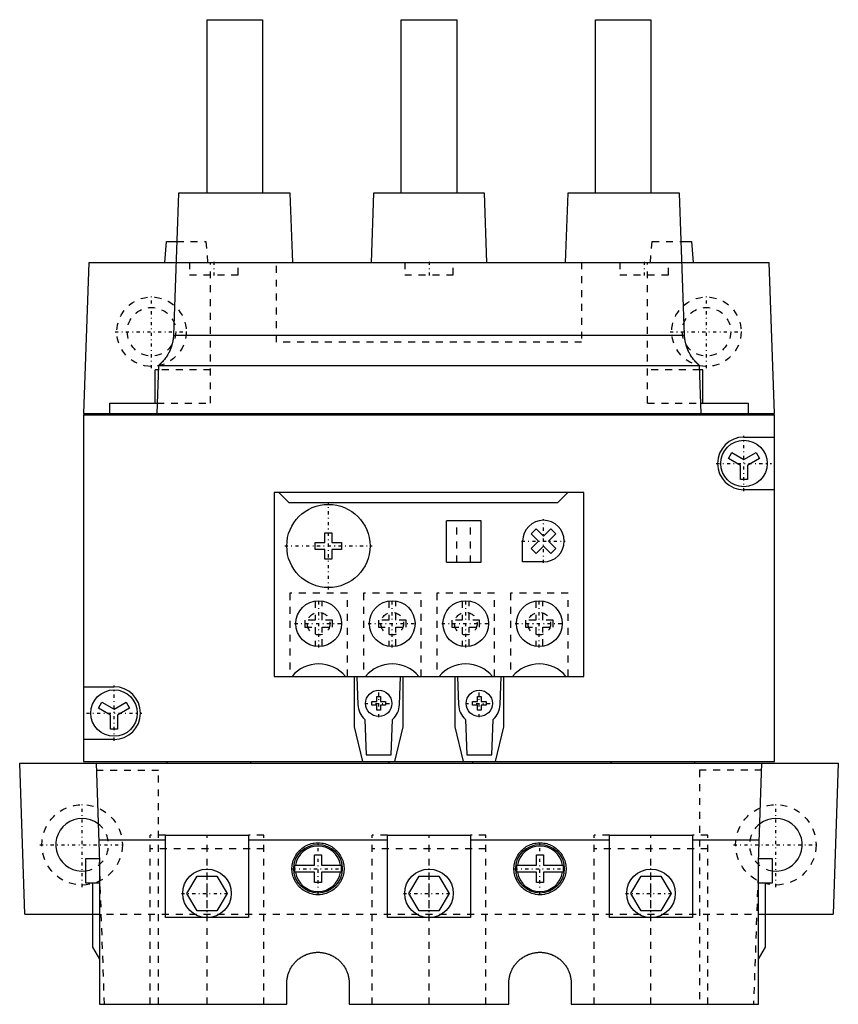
# Model space of a CAD drawing. Extents: x -9 to 109, y -60 to 82.
import ezdxf

# ---------------------------------------------------------------- set-up
doc = ezdxf.new("R2010")
doc.units = 0
doc.linetypes.add('CENTER', pattern=[1.5, 0.45, -0.5, 0.05, -0.5])
doc.linetypes.add('DASHED', pattern=[2, 1, -1])
for name, color, linetype in [('AM_0', 7, 'CONTINUOUS'), ('AM_3', 7, 'DASHED'), ('AM_7', 7, 'CENTER')]:
    doc.layers.add(name, color=color, linetype=linetype)

msp = doc.modelspace()

# ---------------------------------------------------------------- linework, layer by layer
at = {"layer": 'AM_0', "color": 7, "linetype": 'CONTINUOUS'}
for p, q in [((17.8, 57), (17.8, 82)), ((17.8, 82), (25.8, 82)), ((25.8, 82), (25.8, 57)), ((45.8, 57), (45.8, 82)), ((45.8, 82), (53.8, 82)), ((53.8, 82), (53.8, 57)), ((73.8, 57), (73.8, 82)), ((73.8, 82), (81.8, 82)), ((81.8, 82), (81.8, 57)), ((13.68, 57), (12.97, 36.52)), ((29.8, 57), (13.68, 57)), ((30.15, 47), (29.8, 57)), ((41.8, 57), (41.46, 47)), ((57.8, 57), (41.8, 57)), ((58.14, 47), (57.8, 57)), ((69.8, 57), (69.45, 47)), ((85.92, 57), (69.8, 57)), ((86.63, 36.52), (85.92, 57)), ((11.71, 47), (11.97, 50)), ((11.97, 50), (13.44, 50)), ((86.16, 50), (87.63, 50)), ((87.63, 50), (87.89, 47)), ((0.76, 47), (0, 25.2)), ((0.76, 47), (98.84, 47)), ((99.6, 25.2), (98.84, 47)), ((12.97, 36.52), (86.63, 36.52)), ((10.33, 26.7), (10.33, 31.5)), ((10.77, 31.5), (10.33, 31.5)), ((10.8, 32.13), (10.56, 25.2)), ((10.8, 32.13), (88.8, 32.13)), ((89.04, 25.2), (88.8, 32.13)), ((89.27, 31.5), (88.83, 31.5)), ((89.27, 26.7), (89.27, 31.5)), ((3.8, 25), (3.8, 26.7)), ((3.8, 26.7), (10.61, 26.7)), ((88.99, 26.7), (95.8, 26.7)), ((95.8, 26.7), (95.8, 25)), ((0, 25.2), (99.6, 25.2)), ((0, 25), (0, -25)), ((0, 25), (99.6, 25)), ((4.8, 25.2), (4.8, 25)), ((94.8, 25), (94.8, 25.2)), ((99.6, -25), (99.6, 25)), ((95.2, 21.8), (99.6, 21.8)), ((92.96, 18.72), (93.46, 19.58)), ((94.7, 17.71), (92.96, 18.72)), ((93.46, 19.58), (95.2, 18.58)), ((95.2, 18.58), (96.94, 19.58)), ((97.44, 18.72), (95.7, 17.71)), ((96.94, 19.58), (97.44, 18.72)), ((94.7, 15.7), (94.7, 17.71)), ((95.7, 17.71), (95.7, 15.7)), ((95.7, 15.7), (94.7, 15.7)), ((99.6, 14.2), (95.2, 14.2)), ((27.5, 13.8), (27.5, -12.7)), ((72.1, 13.8), (27.5, 13.8)), ((29.65, 12.3), (28.15, 13.8)), ((69.8, 13.8), (68.3, 12.3)), ((72.1, -12.7), (72.1, 13.8)), ((68.3, 12.3), (29.65, 12.3)), ((57.3, 9.75), (52.3, 9.75)), ((52.3, 3.75), (52.3, 9.75)), ((57.3, 3.75), (57.3, 9.75)), ((64.53, 7.86), (65.24, 8.57)), ((65.24, 8.57), (66.3, 7.51)), ((66.3, 7.51), (67.36, 8.57)), ((67.36, 8.57), (68.07, 7.86)), ((34.8, 6.6), (34.8, 8)), ((34.8, 8), (35.8, 8)), ((35.8, 8), (35.8, 6.6)), ((65.59, 6.8), (64.53, 7.86)), ((68.07, 7.86), (67.01, 6.8)), ((33.4, 5.6), (33.4, 6.6)), ((33.4, 6.6), (34.8, 6.6)), ((35.8, 6.6), (37.2, 6.6)), ((37.2, 6.6), (37.2, 5.6)), ((63.3, 3.8), (63.3, 6.8)), ((64.53, 5.74), (65.59, 6.8)), ((65.24, 5.03), (64.53, 5.74)), ((66.3, 6.09), (65.24, 5.03)), ((67.36, 5.03), (66.3, 6.09)), ((67.01, 6.8), (68.07, 5.74)), ((68.07, 5.74), (67.36, 5.03)), ((34.8, 5.6), (33.4, 5.6)), ((34.8, 4.2), (34.8, 5.6)), ((35.8, 5.6), (35.8, 4.2)), ((37.2, 5.6), (35.8, 5.6)), ((35.8, 4.2), (34.8, 4.2)), ((52.3, 3.75), (57.3, 3.75)), ((66.3, 3.8), (63.3, 3.8)), ((27.5, -12.7), (72.1, -12.7)), ((39.05, -20), (39.05, -12.7)), ((39.41, -12.7), (39.55, -16.79)), ((45.55, -16.79), (45.69, -12.7)), ((46.05, -12.7), (46.05, -20)), ((53.55, -20), (53.55, -12.7)), ((53.91, -12.7), (54.05, -16.79)), ((60.05, -16.79), (60.19, -12.7)), ((60.55, -12.7), (60.55, -20)), ((0, -14.2), (4.4, -14.2)), ((2.16, -17.28), (2.66, -16.42)), ((2.66, -16.42), (4.4, -17.42)), ((4.4, -17.42), (6.14, -16.42)), ((6.14, -16.42), (6.64, -17.28)), ((3.9, -18.29), (2.16, -17.28)), ((3.9, -20.3), (3.9, -18.29)), ((6.64, -17.28), (4.9, -18.29)), ((4.9, -18.29), (4.9, -20.3)), ((40.55, -18.92), (40.73, -24)), ((44.37, -24), (44.55, -18.92)), ((55.05, -18.92), (55.23, -24)), ((58.87, -24), (59.05, -18.92)), ((4.9, -20.3), (3.9, -20.3)), ((40.28, -25), (39.05, -20)), ((46.05, -20), (44.82, -25)), ((54.78, -25), (53.55, -20)), ((60.55, -20), (59.32, -25)), ((4.4, -21.8), (0, -21.8)), ((40.73, -24), (44.37, -24)), ((55.23, -24), (58.87, -24)), ((-8.44, -47), (-9.2, -25.2)), ((-9.2, -25.2), (108.8, -25.2)), ((0, -25), (99.6, -25)), ((1.8, -25.2), (2.3, -39.52)), ((12.05, -25.2), (12.05, -25)), ((24.05, -25), (24.05, -25.2)), ((44.05, -25.2), (44.05, -25)), ((56.05, -25), (56.05, -25.2)), ((76.05, -25.2), (76.05, -25)), ((88.05, -25), (88.05, -25.2)), ((97.3, -39.52), (97.8, -25.2)), ((108.8, -25.2), (108.04, -47)), ((2.19, -36.29), (11.8, -36.29)), ((11.8, -47.5), (11.8, -35.6)), ((11.8, -35.6), (23.8, -35.6)), ((23.8, -35.6), (23.8, -47.5)), ((23.8, -36.29), (43.8, -36.29)), ((43.8, -47.5), (43.8, -35.6)), ((43.8, -35.6), (55.8, -35.6)), ((55.8, -35.6), (55.8, -47.5)), ((55.8, -36.29), (75.8, -36.29)), ((75.8, -35.6), (87.8, -35.6)), ((75.8, -47.5), (75.8, -35.6)), ((87.8, -35.6), (87.8, -47.5)), ((87.8, -36.29), (97.41, -36.29)), ((0.3, -39), (0.3, -42.5)), ((2.28, -39), (0.3, -39)), ((2.3, -39.52), (2.3, -60)), ((33.3, -39.95), (33.3, -38.45)), ((33.3, -38.45), (34.3, -38.45)), ((34.3, -38.45), (34.3, -39.95)), ((65.3, -39.95), (65.3, -38.45)), ((65.3, -38.45), (66.3, -38.45)), ((66.3, -38.45), (66.3, -39.95)), ((97.3, -60), (97.3, -39.52)), ((99.3, -39), (97.32, -39)), ((99.3, -42.5), (99.3, -39)), ((30.45, -39.95), (33.3, -39.95)), ((33.3, -40.95), (30.45, -40.95)), ((33.3, -42.45), (33.3, -40.95)), ((34.3, -39.95), (37.15, -39.95)), ((34.3, -40.95), (34.3, -42.45)), ((37.15, -40.95), (34.3, -40.95)), ((62.45, -39.95), (65.3, -39.95)), ((65.3, -40.95), (62.45, -40.95)), ((65.3, -42.45), (65.3, -40.95)), ((66.3, -39.95), (69.15, -39.95)), ((66.3, -40.95), (66.3, -42.45)), ((69.15, -40.95), (66.3, -40.95)), ((0.3, -42.5), (2.3, -42.5)), ((1.3, -42.5), (1.3, -51.77)), ((14.91, -44), (16.36, -41.5)), ((16.36, -41.5), (19.24, -41.5)), ((19.24, -41.5), (20.69, -44)), ((34.3, -42.45), (33.3, -42.45)), ((46.91, -44), (48.36, -41.5)), ((48.36, -41.5), (51.24, -41.5)), ((51.24, -41.5), (52.69, -44)), ((66.3, -42.45), (65.3, -42.45)), ((78.91, -44), (80.36, -41.5)), ((80.36, -41.5), (83.24, -41.5)), ((83.24, -41.5), (84.69, -44)), ((97.3, -42.5), (99.3, -42.5)), ((98.3, -51.77), (98.3, -42.5)), ((16.36, -46.5), (14.91, -44)), ((20.69, -44), (19.24, -46.5)), ((48.36, -46.5), (46.91, -44)), ((52.69, -44), (51.24, -46.5)), ((80.36, -46.5), (78.91, -44)), ((84.69, -44), (83.24, -46.5)), ((19.24, -46.5), (16.36, -46.5)), ((51.24, -46.5), (48.36, -46.5)), ((83.24, -46.5), (80.36, -46.5)), ((-8.44, -47), (1.3, -47)), ((23.8, -47.5), (11.8, -47.5)), ((55.8, -47.5), (43.8, -47.5)), ((87.8, -47.5), (75.8, -47.5)), ((98.3, -47), (108.04, -47)), ((1.3, -51.77), (2.3, -53.5)), ((97.3, -53.5), (98.3, -51.77)), ((29.3, -60), (29.3, -57)), ((38.3, -57), (38.3, -60)), ((61.3, -60), (61.3, -57)), ((70.3, -57), (70.3, -60)), ((2.3, -60), (29.3, -60)), ((38.3, -60), (61.3, -60)), ((70.3, -60), (97.3, -60))]:
    msp.add_line(p, q, dxfattribs=at)
for points in [[(12.97, 36.52), (12.97, 36.49), (12.96, 36.42), (12.96, 36.34), (12.96, 36.31), (12.95, 36.27), (12.95, 36.2), (12.94, 36.13), (12.93, 36.06), (12.92, 35.99), (12.91, 35.92), (12.91, 35.88), (12.9, 35.85), (12.89, 35.78), (12.88, 35.71), (12.87, 35.65), (12.86, 35.58), (12.84, 35.51), (12.84, 35.48), (12.83, 35.45), (12.82, 35.39), (12.8, 35.32), (12.79, 35.29), (12.78, 35.26), (12.77, 35.2), (12.75, 35.14), (12.74, 35.1), (12.73, 35.07), (12.72, 35.01), (12.7, 34.95), (12.68, 34.89), (12.66, 34.83), (12.63, 34.76), (12.62, 34.73), (12.61, 34.7), (12.59, 34.64), (12.57, 34.58), (12.54, 34.52), (12.52, 34.46), (12.5, 34.4), (12.48, 34.38), (12.47, 34.35), (12.44, 34.29), (12.42, 34.23), (12.39, 34.18), (12.37, 34.12), (12.34, 34.07), (12.33, 34.04), (12.31, 34.01), (12.29, 33.96), (12.26, 33.91), (12.16, 33.73), (11.99, 33.47), (11.91, 33.34), (11.83, 33.22), (11.65, 32.99), (11.48, 32.79), (11.38, 32.68), (11.35, 32.65), (11.33, 32.62), (11.31, 32.61), (11.3, 32.59), (11.27, 32.57), (11.25, 32.54), (11.22, 32.51), (11.2, 32.49), (11.17, 32.46), (11.16, 32.45), (11.15, 32.44), (11.13, 32.42), (11.1, 32.4), (11.08, 32.38), (11.06, 32.36), (11.04, 32.34), (11.03, 32.33), (11.02, 32.32), (11, 32.3), (10.98, 32.28), (10.97, 32.27), (10.96, 32.27), (10.94, 32.25), (10.93, 32.24), (10.92, 32.23), (10.91, 32.22), (10.9, 32.21), (10.88, 32.2), (10.87, 32.19), (10.86, 32.18), (10.85, 32.17), (10.84, 32.17), (10.84, 32.16), (10.83, 32.15), (10.82, 32.15), (10.82, 32.14), (10.81, 32.14), (10.81, 32.13), (10.81, 32.13), (10.8, 32.13), (10.8, 32.13), (10.8, 32.13), (10.8, 32.13)], [(88.8, 32.13), (88.8, 32.13), (88.8, 32.13), (88.8, 32.13), (88.79, 32.13), (88.79, 32.13), (88.79, 32.14), (88.78, 32.14), (88.78, 32.15), (88.77, 32.15), (88.76, 32.16), (88.76, 32.17), (88.75, 32.17), (88.74, 32.18), (88.73, 32.19), (88.72, 32.2), (88.7, 32.21), (88.69, 32.22), (88.68, 32.23), (88.67, 32.24), (88.66, 32.25), (88.64, 32.27), (88.63, 32.27), (88.62, 32.28), (88.6, 32.3), (88.58, 32.32), (88.57, 32.33), (88.56, 32.34), (88.54, 32.36), (88.52, 32.38), (88.5, 32.4), (88.47, 32.42), (88.45, 32.44), (88.44, 32.45), (88.43, 32.46), (88.4, 32.49), (88.38, 32.51), (88.35, 32.54), (88.33, 32.57), (88.3, 32.59), (88.29, 32.61), (88.27, 32.62), (88.25, 32.65), (88.22, 32.68), (88.12, 32.79), (87.95, 32.99), (87.77, 33.22), (87.69, 33.34), (87.61, 33.47), (87.44, 33.73), (87.34, 33.91), (87.31, 33.96), (87.29, 34.01), (87.27, 34.04), (87.26, 34.07), (87.23, 34.12), (87.21, 34.18), (87.18, 34.23), (87.16, 34.29), (87.13, 34.35), (87.12, 34.38), (87.1, 34.4), (87.08, 34.46), (87.06, 34.52), (87.03, 34.58), (87.01, 34.64), (86.99, 34.7), (86.98, 34.73), (86.97, 34.76), (86.94, 34.83), (86.92, 34.89), (86.9, 34.95), (86.88, 35.01), (86.87, 35.07), (86.86, 35.1), (86.85, 35.14), (86.83, 35.2), (86.82, 35.26), (86.81, 35.29), (86.8, 35.32), (86.78, 35.39), (86.77, 35.45), (86.76, 35.48), (86.76, 35.51), (86.74, 35.58), (86.73, 35.65), (86.72, 35.71), (86.71, 35.78), (86.7, 35.85), (86.69, 35.88), (86.69, 35.92), (86.68, 35.99), (86.67, 36.06), (86.66, 36.13), (86.65, 36.2), (86.65, 36.27), (86.64, 36.31), (86.64, 36.34), (86.64, 36.42), (86.63, 36.49), (86.63, 36.52)], [(33.8, -36.7), (33.91, -36.7), (34.13, -36.71), (34.34, -36.74), (34.45, -36.76), (34.56, -36.78), (34.77, -36.83), (34.98, -36.89), (35.18, -36.96), (35.38, -37.05), (35.58, -37.15), (35.67, -37.2), (35.77, -37.26), (35.95, -37.38), (36.13, -37.51), (36.29, -37.65), (36.45, -37.8), (36.6, -37.96), (36.67, -38.04), (36.74, -38.12), (36.87, -38.3), (36.99, -38.48), (37.05, -38.58), (37.1, -38.67), (37.2, -38.87), (37.29, -39.07), (37.32, -39.17), (37.36, -39.27), (37.42, -39.48), (37.47, -39.69), (37.51, -39.91), (37.54, -40.12), (37.55, -40.34), (37.55, -40.45), (37.55, -40.56), (37.54, -40.78), (37.51, -40.99), (37.47, -41.21), (37.42, -41.42), (37.36, -41.63), (37.32, -41.73), (37.29, -41.83), (37.2, -42.03), (37.1, -42.23), (36.99, -42.42), (36.87, -42.6), (36.74, -42.78), (36.67, -42.86), (36.6, -42.94), (36.45, -43.1), (36.29, -43.25), (36.13, -43.39), (35.95, -43.52), (35.77, -43.64), (35.67, -43.7), (35.58, -43.75), (35.38, -43.85), (35.18, -43.94), (34.98, -44.01), (34.77, -44.07), (34.56, -44.12), (34.45, -44.14), (34.34, -44.16), (34.13, -44.19), (33.91, -44.2), (33.8, -44.2), (33.69, -44.2), (33.47, -44.19), (33.26, -44.16), (33.15, -44.14), (33.04, -44.12), (32.83, -44.07), (32.62, -44.01), (32.42, -43.94), (32.22, -43.85), (32.02, -43.75), (31.93, -43.7), (31.83, -43.64), (31.65, -43.52), (31.47, -43.39), (31.31, -43.25), (31.15, -43.1), (31, -42.94), (30.93, -42.86), (30.86, -42.78), (30.73, -42.6), (30.61, -42.42), (30.5, -42.23), (30.4, -42.03), (30.31, -41.83), (30.28, -41.73), (30.24, -41.63), (30.18, -41.42), (30.13, -41.21), (30.09, -40.99), (30.06, -40.78), (30.05, -40.56), (30.05, -40.45), (30.05, -40.34), (30.06, -40.12), (30.09, -39.91), (30.13, -39.69), (30.18, -39.48), (30.24, -39.27), (30.28, -39.17), (30.31, -39.07), (30.4, -38.87), (30.5, -38.67), (30.55, -38.58), (30.61, -38.48), (30.73, -38.3), (30.86, -38.12), (30.93, -38.04), (31, -37.96), (31.15, -37.8), (31.31, -37.65), (31.47, -37.51), (31.65, -37.38), (31.83, -37.26), (31.93, -37.2), (32.02, -37.15), (32.22, -37.05), (32.42, -36.96), (32.62, -36.89), (32.83, -36.83), (33.04, -36.78), (33.15, -36.76), (33.26, -36.74), (33.47, -36.71), (33.69, -36.7), (33.8, -36.7)], [(65.8, -36.7), (65.91, -36.7), (66.13, -36.71), (66.34, -36.74), (66.45, -36.76), (66.56, -36.78), (66.77, -36.83), (66.98, -36.89), (67.18, -36.96), (67.38, -37.05), (67.58, -37.15), (67.67, -37.2), (67.77, -37.26), (67.95, -37.38), (68.13, -37.51), (68.29, -37.65), (68.45, -37.8), (68.6, -37.96), (68.67, -38.04), (68.74, -38.12), (68.87, -38.3), (68.99, -38.48), (69.05, -38.58), (69.1, -38.67), (69.2, -38.87), (69.29, -39.07), (69.32, -39.17), (69.36, -39.27), (69.42, -39.48), (69.47, -39.69), (69.51, -39.91), (69.54, -40.12), (69.55, -40.34), (69.55, -40.45), (69.55, -40.56), (69.54, -40.78), (69.51, -40.99), (69.47, -41.21), (69.42, -41.42), (69.36, -41.63), (69.32, -41.73), (69.29, -41.83), (69.2, -42.03), (69.1, -42.23), (68.99, -42.42), (68.87, -42.6), (68.74, -42.78), (68.67, -42.86), (68.6, -42.94), (68.45, -43.1), (68.29, -43.25), (68.13, -43.39), (67.95, -43.52), (67.77, -43.64), (67.67, -43.7), (67.58, -43.75), (67.38, -43.85), (67.18, -43.94), (66.98, -44.01), (66.77, -44.07), (66.56, -44.12), (66.45, -44.14), (66.34, -44.16), (66.13, -44.19), (65.91, -44.2), (65.8, -44.2), (65.69, -44.2), (65.47, -44.19), (65.26, -44.16), (65.15, -44.14), (65.04, -44.12), (64.83, -44.07), (64.62, -44.01), (64.42, -43.94), (64.22, -43.85), (64.02, -43.75), (63.92, -43.7), (63.83, -43.64), (63.65, -43.52), (63.47, -43.39), (63.31, -43.25), (63.15, -43.1), (63, -42.94), (62.93, -42.86), (62.86, -42.78), (62.73, -42.6), (62.61, -42.42), (62.5, -42.23), (62.4, -42.03), (62.31, -41.83), (62.28, -41.73), (62.24, -41.63), (62.18, -41.42), (62.13, -41.21), (62.09, -40.99), (62.06, -40.78), (62.05, -40.56), (62.05, -40.45), (62.05, -40.34), (62.06, -40.12), (62.09, -39.91), (62.13, -39.69), (62.18, -39.48), (62.24, -39.27), (62.28, -39.17), (62.31, -39.07), (62.4, -38.87), (62.5, -38.67), (62.55, -38.58), (62.61, -38.48), (62.73, -38.3), (62.86, -38.12), (62.93, -38.04), (63, -37.96), (63.15, -37.8), (63.31, -37.65), (63.47, -37.51), (63.65, -37.38), (63.83, -37.26), (63.92, -37.2), (64.02, -37.15), (64.22, -37.05), (64.42, -36.96), (64.62, -36.89), (64.83, -36.83), (65.04, -36.78), (65.15, -36.76), (65.26, -36.74), (65.47, -36.71), (65.69, -36.7), (65.8, -36.7)], [(29.3, -57), (29.3, -56.93), (29.3, -56.8), (29.31, -56.67), (29.32, -56.61), (29.32, -56.54), (29.34, -56.41), (29.36, -56.28), (29.38, -56.15), (29.41, -56.03), (29.44, -55.9), (29.45, -55.84), (29.47, -55.77), (29.51, -55.65), (29.55, -55.52), (29.59, -55.4), (29.64, -55.28), (29.69, -55.16), (29.72, -55.1), (29.75, -55.04), (29.81, -54.92), (29.87, -54.81), (29.9, -54.75), (29.94, -54.69), (30, -54.58), (30.08, -54.47), (30.11, -54.42), (30.15, -54.37), (30.23, -54.26), (30.31, -54.16), (30.4, -54.06), (30.48, -53.96), (30.57, -53.86), (30.62, -53.82), (30.66, -53.77), (30.76, -53.68), (30.86, -53.6), (30.96, -53.51), (31.06, -53.43), (31.17, -53.35), (31.22, -53.31), (31.27, -53.28), (31.38, -53.2), (31.49, -53.14), (31.61, -53.07), (31.72, -53.01), (31.84, -52.95), (31.9, -52.92), (31.96, -52.89), (32.08, -52.84), (32.2, -52.79), (32.32, -52.75), (32.45, -52.71), (32.57, -52.67), (32.64, -52.65), (32.7, -52.64), (32.83, -52.61), (32.95, -52.58), (33.08, -52.56), (33.21, -52.54), (33.34, -52.52), (33.41, -52.52), (33.47, -52.51), (33.6, -52.5), (33.73, -52.5), (33.8, -52.5), (33.87, -52.5), (34, -52.5), (34.13, -52.51), (34.19, -52.52), (34.26, -52.52), (34.39, -52.54), (34.52, -52.56), (34.65, -52.58), (34.77, -52.61), (34.9, -52.64), (34.96, -52.65), (35.03, -52.67), (35.15, -52.71), (35.28, -52.75), (35.4, -52.79), (35.52, -52.84), (35.64, -52.89), (35.7, -52.92), (35.76, -52.95), (35.88, -53.01), (35.99, -53.07), (36.11, -53.14), (36.22, -53.2), (36.33, -53.28), (36.38, -53.31), (36.43, -53.35), (36.54, -53.43), (36.64, -53.51), (36.74, -53.6), (36.84, -53.68), (36.94, -53.77), (36.98, -53.82), (37.03, -53.86), (37.12, -53.96), (37.2, -54.06), (37.29, -54.16), (37.37, -54.26), (37.45, -54.37), (37.49, -54.42), (37.52, -54.47), (37.6, -54.58), (37.66, -54.69), (37.7, -54.75), (37.73, -54.81), (37.79, -54.92), (37.85, -55.04), (37.88, -55.1), (37.91, -55.16), (37.96, -55.28), (38.01, -55.4), (38.05, -55.52), (38.09, -55.65), (38.13, -55.77), (38.15, -55.84), (38.16, -55.9), (38.19, -56.03), (38.22, -56.15), (38.24, -56.28), (38.26, -56.41), (38.28, -56.54), (38.28, -56.61), (38.29, -56.67), (38.3, -56.8), (38.3, -56.93), (38.3, -57)], [(61.3, -57), (61.3, -56.93), (61.3, -56.8), (61.31, -56.67), (61.32, -56.61), (61.32, -56.54), (61.34, -56.41), (61.36, -56.28), (61.38, -56.15), (61.41, -56.03), (61.44, -55.9), (61.45, -55.84), (61.47, -55.77), (61.51, -55.65), (61.55, -55.52), (61.59, -55.4), (61.64, -55.28), (61.69, -55.16), (61.72, -55.1), (61.75, -55.04), (61.81, -54.92), (61.87, -54.81), (61.9, -54.75), (61.94, -54.69), (62, -54.58), (62.08, -54.47), (62.11, -54.42), (62.15, -54.37), (62.23, -54.26), (62.31, -54.16), (62.4, -54.06), (62.48, -53.96), (62.57, -53.86), (62.62, -53.82), (62.66, -53.77), (62.76, -53.68), (62.86, -53.6), (62.96, -53.51), (63.06, -53.43), (63.17, -53.35), (63.22, -53.31), (63.27, -53.28), (63.38, -53.2), (63.49, -53.14), (63.61, -53.07), (63.72, -53.01), (63.84, -52.95), (63.9, -52.92), (63.96, -52.89), (64.08, -52.84), (64.2, -52.79), (64.32, -52.75), (64.45, -52.71), (64.57, -52.67), (64.64, -52.65), (64.7, -52.64), (64.83, -52.61), (64.95, -52.58), (65.08, -52.56), (65.21, -52.54), (65.34, -52.52), (65.41, -52.52), (65.47, -52.51), (65.6, -52.5), (65.73, -52.5), (65.8, -52.5), (65.87, -52.5), (66, -52.5), (66.13, -52.51), (66.19, -52.52), (66.26, -52.52), (66.39, -52.54), (66.52, -52.56), (66.65, -52.58), (66.77, -52.61), (66.9, -52.64), (66.96, -52.65), (67.03, -52.67), (67.15, -52.71), (67.28, -52.75), (67.4, -52.79), (67.52, -52.84), (67.64, -52.89), (67.7, -52.92), (67.76, -52.95), (67.88, -53.01), (67.99, -53.07), (68.11, -53.14), (68.22, -53.2), (68.33, -53.28), (68.38, -53.31), (68.43, -53.35), (68.54, -53.43), (68.64, -53.51), (68.74, -53.6), (68.84, -53.68), (68.94, -53.77), (68.98, -53.82), (69.03, -53.86), (69.12, -53.96), (69.2, -54.06), (69.29, -54.16), (69.37, -54.26), (69.45, -54.37), (69.49, -54.42), (69.52, -54.47), (69.6, -54.58), (69.66, -54.69), (69.7, -54.75), (69.73, -54.81), (69.79, -54.92), (69.85, -55.04), (69.88, -55.1), (69.91, -55.16), (69.96, -55.28), (70.01, -55.4), (70.05, -55.52), (70.09, -55.65), (70.13, -55.77), (70.15, -55.84), (70.16, -55.9), (70.19, -56.03), (70.22, -56.15), (70.24, -56.28), (70.26, -56.41), (70.28, -56.54), (70.28, -56.61), (70.29, -56.67), (70.3, -56.8), (70.3, -56.93), (70.3, -57)]]:
    msp.add_lwpolyline(points, dxfattribs=at)
for centre, radius in [((95.2, 18), 3.35), ((35.3, 6.1), 6), ((33.9, -5.1), 3.3), ((44.5, -5.1), 3.3), ((55.1, -5.1), 3.3), ((65.7, -5.1), 3.3), ((4.4, -18), 3.35), ((42.55, -16.6), 1.9), ((57.05, -16.6), 1.9), ((33.8, -40.45), 3.5), ((65.8, -40.45), 3.5), ((17.8, -44), 3.5), ((49.8, -44), 3.5), ((81.8, -44), 3.5)]:
    msp.add_circle(centre, radius, dxfattribs=at)
for centre, radius, start, end in [((95.2, 18), 3.8, 90, 270), ((66.3, 6.8), 3, 270, 180), ((33.9, -15.9), 5, 39.7918, 140.2082), ((44.5, -15.9), 5, 39.7918, 140.2082), ((55.1, -15.9), 5, 39.7918, 140.2082), ((65.7, -15.9), 5, 39.7918, 140.2082), ((4.4, -18), 3.8, 270, 90), ((42.55, -16.68), 3, 181.999, 228.1909), ((42.55, -16.68), 3, 311.8091, 358.001), ((57.05, -16.68), 3, 181.999, 228.1909), ((57.05, -16.68), 3, 311.8091, 358.001), ((-0.2, -37), 3.8, 52.6269, 277.5608), ((99.8, -37), 3.8, 262.4392, 127.3731), ((33.8, -40.45), 3.28, 8.7649, 171.2351), ((65.8, -40.45), 3.28, 8.7649, 171.2351), ((33.8, -40.45), 3.39, 171.5089, 188.4911), ((33.8, -40.45), 3.28, 188.7649, 351.2351), ((33.8, -40.45), 3.39, 351.5089, 8.4911), ((65.8, -40.45), 3.39, 171.5089, 188.4911), ((65.8, -40.45), 3.28, 188.7649, 351.2351), ((65.8, -40.45), 3.39, 351.5089, 8.4911)]:
    msp.add_arc(centre, radius, start, end, dxfattribs=at)
at = {"layer": 'AM_3', "color": 6, "linetype": 'DASHED'}
for p, q in [((13.44, 50), (17.63, 50)), ((17.63, 50), (17.89, 47)), ((81.71, 47), (81.97, 50)), ((81.97, 50), (86.16, 50)), ((15.3, 47), (15.3, 45.2)), ((18.3, 26.7), (18.3, 47)), ((22.3, 45.2), (22.3, 47)), ((27.8, 35.5), (27.8, 47)), ((46.3, 47), (46.3, 45.2)), ((53.3, 45.2), (53.3, 47)), ((71.8, 47), (71.8, 35.5)), ((77.3, 47), (77.3, 45.2)), ((81.3, 26.7), (81.3, 47)), ((84.3, 45.2), (84.3, 47)), ((15.3, 45.2), (22.3, 45.2)), ((46.3, 45.2), (53.3, 45.2)), ((77.3, 45.2), (84.3, 45.2)), ((71.8, 35.5), (27.8, 35.5)), ((18.3, 31.5), (10.77, 31.5)), ((88.83, 31.5), (81.3, 31.5)), ((10.61, 26.7), (18.3, 26.7)), ((81.3, 26.7), (88.99, 26.7)), ((53.8, 3.75), (53.8, 9.75)), ((55.8, 3.75), (55.8, 9.75)), ((38.05, -0.7), (29.75, -0.7)), ((29.75, -0.7), (29.75, -12.7)), ((38.05, -12.7), (38.05, -0.7)), ((48.65, -0.7), (40.35, -0.7)), ((40.35, -0.7), (40.35, -12.7)), ((48.65, -12.7), (48.65, -0.7)), ((59.25, -0.7), (50.95, -0.7)), ((50.95, -0.7), (50.95, -12.7)), ((59.25, -12.7), (59.25, -0.7)), ((69.85, -0.7), (61.55, -0.7)), ((61.55, -0.7), (61.55, -12.7)), ((69.85, -12.7), (69.85, -0.7)), ((33.4, -1.84), (33.4, -4.6)), ((34.4, -4.6), (34.4, -1.84)), ((44, -1.84), (44, -4.6)), ((45, -4.6), (45, -1.84)), ((54.6, -1.84), (54.6, -4.6)), ((55.6, -4.6), (55.6, -1.84)), ((65.2, -1.84), (65.2, -4.6)), ((66.2, -4.6), (66.2, -1.84)), ((33.4, -4.6), (31.9, -4.6)), ((31.9, -4.6), (31.9, -5.6)), ((31.9, -5.6), (33.4, -5.6)), ((33.4, -5.6), (33.4, -8.36)), ((35.9, -4.6), (34.4, -4.6)), ((34.4, -5.6), (35.9, -5.6)), ((34.4, -8.36), (34.4, -5.6)), ((35.9, -5.6), (35.9, -4.6)), ((44, -4.6), (42.5, -4.6)), ((42.5, -4.6), (42.5, -5.6)), ((42.5, -5.6), (44, -5.6)), ((44, -5.6), (44, -8.36)), ((46.5, -4.6), (45, -4.6)), ((45, -5.6), (46.5, -5.6)), ((45, -8.36), (45, -5.6)), ((46.5, -5.6), (46.5, -4.6)), ((54.6, -4.6), (53.1, -4.6)), ((53.1, -4.6), (53.1, -5.6)), ((53.1, -5.6), (54.6, -5.6)), ((54.6, -5.6), (54.6, -8.36)), ((57.1, -4.6), (55.6, -4.6)), ((55.6, -5.6), (57.1, -5.6)), ((55.6, -8.36), (55.6, -5.6)), ((57.1, -5.6), (57.1, -4.6)), ((65.2, -4.6), (63.7, -4.6)), ((63.7, -4.6), (63.7, -5.6)), ((63.7, -5.6), (65.2, -5.6)), ((65.2, -5.6), (65.2, -8.36)), ((67.7, -4.6), (66.2, -4.6)), ((66.2, -5.6), (67.7, -5.6)), ((66.2, -8.36), (66.2, -5.6)), ((67.7, -5.6), (67.7, -4.6)), ((42.3, -16.35), (42.3, -15.6)), ((42.3, -15.6), (42.8, -15.6)), ((42.8, -15.6), (42.8, -16.35)), ((56.8, -16.35), (56.8, -15.6)), ((56.8, -15.6), (57.3, -15.6)), ((57.3, -15.6), (57.3, -16.35)), ((41.55, -16.85), (41.55, -16.35)), ((41.55, -16.35), (42.3, -16.35)), ((42.3, -16.85), (41.55, -16.85)), ((42.3, -17.6), (42.3, -16.85)), ((42.8, -16.35), (43.55, -16.35)), ((42.8, -16.85), (42.8, -17.6)), ((43.55, -16.85), (42.8, -16.85)), ((43.55, -16.35), (43.55, -16.85)), ((56.05, -16.85), (56.05, -16.35)), ((56.05, -16.35), (56.8, -16.35)), ((56.8, -16.85), (56.05, -16.85)), ((56.8, -17.6), (56.8, -16.85)), ((57.3, -16.35), (58.05, -16.35)), ((57.3, -16.85), (57.3, -17.6)), ((58.05, -16.85), (57.3, -16.85)), ((58.05, -16.35), (58.05, -16.85)), ((42.8, -17.6), (42.3, -17.6)), ((57.3, -17.6), (56.8, -17.6)), ((1.84, -26.25), (10.83, -26.25)), ((10.83, -60), (10.83, -26.25)), ((88.77, -26.25), (88.77, -60)), ((97.76, -26.25), (88.77, -26.25)), ((9.6, -60), (9.6, -35.6)), ((11.8, -35.6), (9.6, -35.6)), ((17.8, -60), (17.8, -35.6)), ((26, -35.6), (23.8, -35.6)), ((26, -60), (26, -35.6)), ((41.6, -60), (41.6, -35.6)), ((43.8, -35.6), (41.6, -35.6)), ((49.8, -60), (49.8, -35.6)), ((58, -35.6), (55.8, -35.6)), ((58, -60), (58, -35.6)), ((73.6, -60), (73.6, -35.6)), ((75.8, -35.6), (73.6, -35.6)), ((81.8, -60), (81.8, -35.6)), ((90, -35.6), (87.8, -35.6)), ((90, -60), (90, -35.6)), ((26, -37.6), (9.6, -37.6)), ((58, -37.6), (41.6, -37.6)), ((90, -37.6), (73.6, -37.6)), ((3.02, -60), (2.3, -39.52)), ((97.3, -39.52), (96.58, -60)), ((1.3, -47), (98.3, -47))]:
    msp.add_line(p, q, dxfattribs=at)
for centre, radius in [((9.8, 37), 5), ((89.8, 37), 5), ((9.8, 37), 3.5), ((89.8, 37), 3.5), ((33.9, -5.1), 1.63), ((44.5, -5.1), 1.63), ((55.1, -5.1), 1.63), ((65.7, -5.1), 1.63), ((-0.2, -37), 5.8), ((99.8, -37), 5.8)]:
    msp.add_circle(centre, radius, dxfattribs=at)
for centre, start, end in [((-0.2, -37), 277.5608, 52.6269), ((99.8, -37), 127.3731, 262.4392)]:
    msp.add_arc(centre, 3.8, start, end, dxfattribs=at)
at = {"layer": 'AM_7', "color": 4, "linetype": 'CENTER'}
for p, q in [((18.8, 47.09), (18.8, 45.11)), ((49.8, 47.09), (49.8, 45.11)), ((80.8, 47.09), (80.8, 45.11)), ((9.8, 31.75), (9.8, 42.25)), ((89.8, 31.75), (89.8, 42.25)), ((4.55, 37), (15.05, 37)), ((84.55, 37), (95.05, 37)), ((95.2, 14.01), (95.2, 21.99)), ((91.21, 18), (99.19, 18)), ((35.3, -0.2), (35.3, 12.4)), ((66.3, 3.65), (66.3, 9.95)), ((29, 6.1), (41.6, 6.1)), ((63.15, 6.8), (69.45, 6.8)), ((33.9, -8.56), (33.9, -1.64)), ((44.5, -8.56), (44.5, -1.64)), ((55.1, -8.56), (55.1, -1.64)), ((65.7, -8.56), (65.7, -1.64)), ((30.43, -5.1), (37.36, -5.1)), ((41.03, -5.1), (47.97, -5.1)), ((51.64, -5.1), (58.56, -5.1)), ((62.24, -5.1), (69.17, -5.1)), ((4.4, -21.99), (4.4, -14.01)), ((42.55, -18.59), (42.55, -14.61)), ((57.05, -18.59), (57.05, -14.61)), ((40.55, -16.6), (44.54, -16.6)), ((55.05, -16.6), (59.04, -16.6)), ((0.41, -18), (8.39, -18)), ((-0.2, -43.09), (-0.2, -30.91)), ((99.8, -43.09), (99.8, -30.91)), ((33.8, -44.12), (33.8, -36.78)), ((65.8, -44.12), (65.8, -36.78)), ((-6.29, -37), (5.89, -37)), ((93.71, -37), (105.89, -37)), ((17.8, -47.67), (17.8, -40.33)), ((30.12, -40.45), (37.47, -40.45)), ((49.8, -47.67), (49.8, -40.33)), ((62.12, -40.45), (69.47, -40.45)), ((81.8, -47.67), (81.8, -40.33)), ((14.12, -44), (21.48, -44)), ((46.12, -44), (53.47, -44)), ((78.12, -44), (85.47, -44))]:
    msp.add_line(p, q, dxfattribs=at)

doc.saveas('drawing.dxf')
